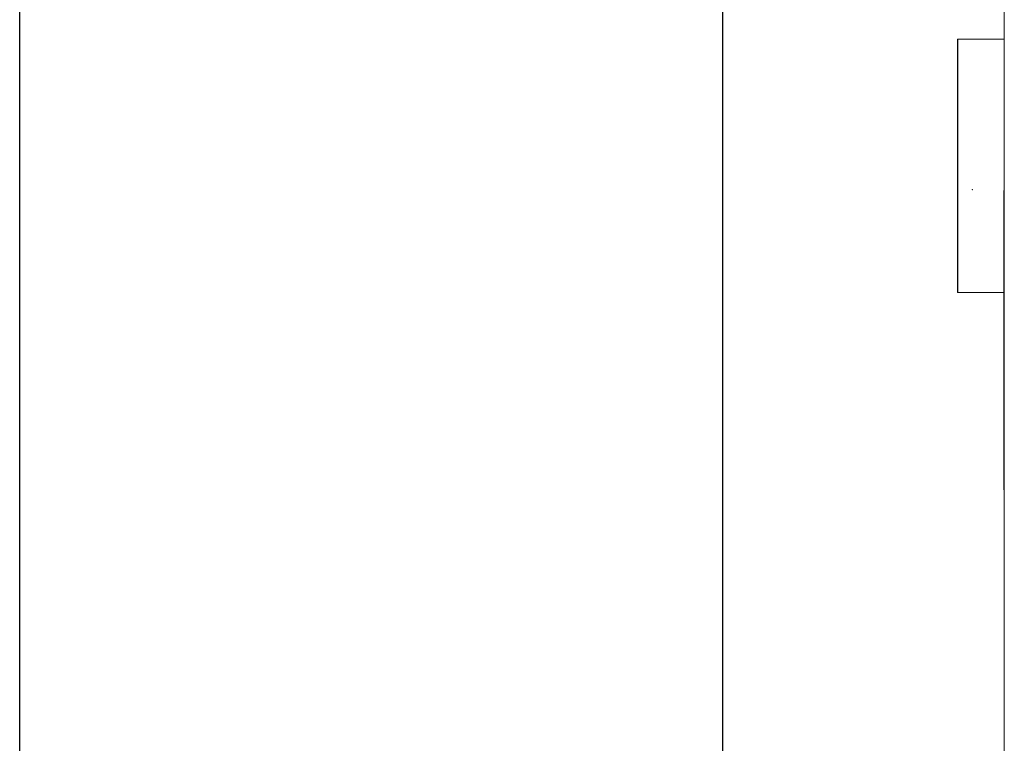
# Model space of a CAD drawing. Header units: millimetres. Extents: x -543656 to -529918, y -2500 to 6290.
# Tile 47 of 58: x -533044 to -532834, y 777 to 931. Entities that reach past the tile are written whole.
import ezdxf

# ---------------------------------------------------------------- set-up
doc = ezdxf.new("R2010")
doc.units = ezdxf.units.MM
doc.header["$MEASUREMENT"] = 0
doc.linetypes.add('Wipeout_Contour', pattern=[1000, 0, -1000])
for name, color, linetype in [('4 - ZDIVO - STĚNY NOSNÉ.3D', 7, 'Continuous'), ('Otvory – Dveře', 7, 'Continuous'), ('Výplně - Povrchové', 7, 'Continuous')]:
    doc.layers.add(name, color=color, linetype=linetype)

# ---------------------------------------------------------------- blocks, each defined once
blk = doc.blocks.new('Řez_76', base_point=(-1697940.48, 0))
at = {"color": 254, "linetype": 'Wipeout_Contour', "lineweight": 0, "ltscale": 2664784.913895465}
blk.add_wipeout([(-533044.22, 0), (-532894.22, 0), (-532894.22, 2125), (-532894.22, 2200), (-533044.22, 2200)], dxfattribs=at).dxf.layer = 'Výplně - Povrchové'
blk = doc.blocks.new('Řez_83', base_point=(-1697940.48, 0))
at = {"layer": 'Otvory – Dveře', "color": 7, "linetype": 'Continuous', "lineweight": 30}
blk.add_line((-533044.22, 0), (-533044.22, 2200), dxfattribs=at)
at = {"color": 254, "linetype": 'Wipeout_Contour', "lineweight": 0, "ltscale": 20248957.08400734}
blk.add_wipeout([(-532834.22, 2125), (-532894.22, 2125), (-532894.22, 0), (-532834.22, 0), (-532834.22, 873), (-532844.22, 873), (-532844.22, 927), (-532834.22, 927), (-532834.22, 973), (-532844.22, 973), (-532844.22, 990), (-532873.07, 990), (-532873.07, 991.25), (-532873.2, 991.25), (-532873.2, 988.76), (-532874.3, 986.02), (-532876.95, 984.88), (-532879.61, 986.02), (-532880.7, 988.76), (-532880.7, 991.25), (-532880.87, 991.25), (-532880.87, 990), (-532883.22, 990), (-532883.22, 1010), (-532880.87, 1010), (-532880.87, 1008.75), (-532880.7, 1008.75), (-532880.7, 1023.25), (-532879.61, 1025.9), (-532876.95, 1027), (-532874.3, 1025.9), (-532873.2, 1023.25), (-532873.2, 1008.75), (-532873.07, 1008.75), (-532873.07, 1010), (-532844.22, 1010), (-532844.22, 1027), (-532834.22, 1027)], dxfattribs=at).dxf.layer = 'Výplně - Povrchové'
at = {"layer": 'Otvory – Dveře', "color": 181, "linetype": 'Continuous', "lineweight": 30, "true_color": 0x9e3eff}
blk.add_line((-532894.22, 0), (-532894.22, 2125), dxfattribs=at)
at = {"color": 254, "linetype": 'Wipeout_Contour', "lineweight": 0, "ltscale": 2131379.841341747}
blk.add_wipeout([(-532844.12, 913.5), (-532844.12, 923.38), (-532844.22, 923.38), (-532844.22, 913.5)], dxfattribs=at).dxf.layer = 'Výplně - Povrchové'
at = {"color": 254, "linetype": 'Wipeout_Contour', "lineweight": 0, "ltscale": 2131379.547577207}
blk.add_wipeout([(-532844.22, 876.62), (-532844.22, 873), (-532844.12, 873), (-532844.12, 876.62)], dxfattribs=at).dxf.layer = 'Výplně - Povrchové'
at = {"color": 254, "linetype": 'Wipeout_Contour', "lineweight": 0, "ltscale": 2131379.761326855}
blk.add_wipeout([(-532844.22, 913.5), (-532844.22, 900), (-532844.12, 900), (-532844.12, 913.5)], dxfattribs=at).dxf.layer = 'Výplně - Povrchové'
at = {"color": 254, "linetype": 'Wipeout_Contour', "lineweight": 0, "ltscale": 2131379.592155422}
blk.add_wipeout([(-532844.12, 876.62), (-532844.12, 886.5), (-532844.22, 886.5), (-532844.22, 876.62)], dxfattribs=at).dxf.layer = 'Výplně - Povrchové'
at = {"color": 254, "linetype": 'Wipeout_Contour', "lineweight": 0, "ltscale": 2131360.041353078}
blk.add_wipeout([(-532834.32, 923.38), (-532844.12, 923.38), (-532844.12, 913.5), (-532834.32, 913.5)], dxfattribs=at).dxf.layer = 'Výplně - Povrchové'
at = {"color": 254, "linetype": 'Wipeout_Contour', "lineweight": 0, "ltscale": 2131379.670118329}
blk.add_wipeout([(-532844.22, 900), (-532844.22, 886.5), (-532844.12, 886.5), (-532844.12, 900)], dxfattribs=at).dxf.layer = 'Výplně - Povrchové'
at = {"color": 254, "linetype": 'Wipeout_Contour', "lineweight": 0, "ltscale": 2131359.747606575}
blk.add_wipeout([(-532844.12, 876.62), (-532844.12, 873), (-532834.32, 873), (-532834.32, 876.62)], dxfattribs=at).dxf.layer = 'Výplně - Povrchové'
at = {"layer": 'Otvory – Dveře', "color": 181, "linetype": 'Continuous', "lineweight": 0, "true_color": 0x9e3eff}
blk.add_line((-532844.22, 873), (-532844.12, 873), dxfattribs=at)
at = {"color": 254, "linetype": 'Wipeout_Contour', "lineweight": 0, "ltscale": 2131379.887972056}
blk.add_wipeout([(-532844.22, 927), (-532844.22, 923.38), (-532844.12, 923.38), (-532844.12, 927)], dxfattribs=at).dxf.layer = 'Výplně - Povrchové'
at = {"color": 254, "linetype": 'Wipeout_Contour', "lineweight": 0, "ltscale": 2131359.961338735}
blk.add_wipeout([(-532844.12, 913.5), (-532844.12, 900), (-532834.32, 900), (-532834.32, 913.5)], dxfattribs=at).dxf.layer = 'Výplně - Povrchové'
at = {"color": 254, "linetype": 'Wipeout_Contour', "lineweight": 0, "ltscale": 2131359.792164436}
blk.add_wipeout([(-532834.32, 886.5), (-532844.12, 886.5), (-532844.12, 876.62), (-532834.32, 876.62)], dxfattribs=at).dxf.layer = 'Výplně - Povrchové'
at = {"layer": 'Otvory – Dveře', "color": 181, "linetype": 'Continuous', "lineweight": 0, "true_color": 0x9e3eff}
blk.add_line((-532844.22, 873), (-532844.22, 876.62), dxfattribs=at)
at = {"color": 254, "linetype": 'Wipeout_Contour', "lineweight": 0, "ltscale": 2131340.241400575}
blk.add_wipeout([(-532834.22, 913.5), (-532834.22, 923.38), (-532834.32, 923.38), (-532834.32, 913.5)], dxfattribs=at).dxf.layer = 'Výplně - Povrchové'
at = {"color": 254, "linetype": 'Wipeout_Contour', "lineweight": 0, "ltscale": 2131359.870129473}
blk.add_wipeout([(-532844.12, 900), (-532844.12, 886.5), (-532834.32, 886.5), (-532834.32, 900)], dxfattribs=at).dxf.layer = 'Výplně - Povrchové'
at = {"color": 254, "linetype": 'Wipeout_Contour', "lineweight": 0, "ltscale": 2131339.947630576}
blk.add_wipeout([(-532834.32, 876.62), (-532834.32, 873), (-532834.22, 873), (-532834.22, 876.62)], dxfattribs=at).dxf.layer = 'Výplně - Povrchové'
at = {"layer": 'Otvory – Dveře', "color": 181, "linetype": 'Continuous', "lineweight": 0, "true_color": 0x9e3eff}
for p, q in [((-532844.22, 900), (-532844.22, 913.5)), ((-532844.22, 886.5), (-532844.22, 900)), ((-532844.22, 876.62), (-532844.22, 886.5)), ((-532844.12, 873), (-532834.32, 873)), ((-532834.32, 873), (-532834.22, 873))]:
    blk.add_line(p, q, dxfattribs=at)
at = {"layer": 'Otvory – Dveře', "color": 7, "linetype": 'Continuous', "lineweight": 0}
blk.add_point((-532841.03, 894.89), dxfattribs=at)
at = {"color": 254, "linetype": 'Wipeout_Contour', "lineweight": 0, "ltscale": 2131360.088004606}
blk.add_wipeout([(-532844.12, 923.38), (-532834.32, 923.38), (-532834.32, 927), (-532844.12, 927)], dxfattribs=at).dxf.layer = 'Výplně - Povrchové'
at = {"color": 254, "linetype": 'Wipeout_Contour', "lineweight": 0, "ltscale": 2131340.161384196}
blk.add_wipeout([(-532834.32, 913.5), (-532834.32, 900), (-532834.22, 900), (-532834.22, 913.5)], dxfattribs=at).dxf.layer = 'Výplně - Povrchové'
at = {"color": 254, "linetype": 'Wipeout_Contour', "lineweight": 0, "ltscale": 2131339.992209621}
blk.add_wipeout([(-532834.22, 876.62), (-532834.22, 886.5), (-532834.32, 886.5), (-532834.32, 876.62)], dxfattribs=at).dxf.layer = 'Výplně - Povrchové'
at = {"layer": 'Otvory – Dveře', "color": 181, "linetype": 'Continuous', "lineweight": 0, "true_color": 0x9e3eff}
for p, q in [((-532844.22, 923.38), (-532844.22, 927)), ((-532844.22, 927), (-532844.12, 927)), ((-532844.22, 913.5), (-532844.22, 923.38))]:
    blk.add_line(p, q, dxfattribs=at)
at = {"color": 254, "linetype": 'Wipeout_Contour', "lineweight": 0, "ltscale": 2131340.28803175}
blk.add_wipeout([(-532834.32, 927), (-532834.32, 923.38), (-532834.22, 923.38), (-532834.22, 927)], dxfattribs=at).dxf.layer = 'Výplně - Povrchové'
at = {"color": 254, "linetype": 'Wipeout_Contour', "lineweight": 0, "ltscale": 2131340.070173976}
blk.add_wipeout([(-532834.32, 900), (-532834.32, 886.5), (-532834.22, 886.5), (-532834.22, 900)], dxfattribs=at).dxf.layer = 'Výplně - Povrchové'
at = {"layer": 'Otvory – Dveře', "color": 181, "linetype": 'Continuous', "lineweight": 0, "true_color": 0x9e3eff}
for p, q in [((-532834.22, 2125), (-532834.22, 0)), ((-532844.12, 927), (-532834.32, 927)), ((-532834.32, 927), (-532834.22, 927))]:
    blk.add_line(p, q, dxfattribs=at)
at = {"layer": 'Otvory – Dveře', "color": 5, "linetype": 'Continuous', "lineweight": 0, "true_color": 0x1c1cff}
blk.add_line((-532834.32, 830.83), (-532834.32, 894.74), dxfattribs=at)

msp = doc.modelspace()

# ---------------------------------------------------------------- block references
at = {"layer": '4 - ZDIVO - STĚNY NOSNÉ.3D', "lineweight": 0}
msp.add_blockref('Řez_76', (-1697940.48, 0), dxfattribs=at)

# ---------------------------------------------------------------- next in the draw order: block references
at = {"layer": 'Otvory – Dveře', "lineweight": 0}
msp.add_blockref('Řez_83', (-1697940.48, 0), dxfattribs=at)

doc.saveas('drawing.dxf')
